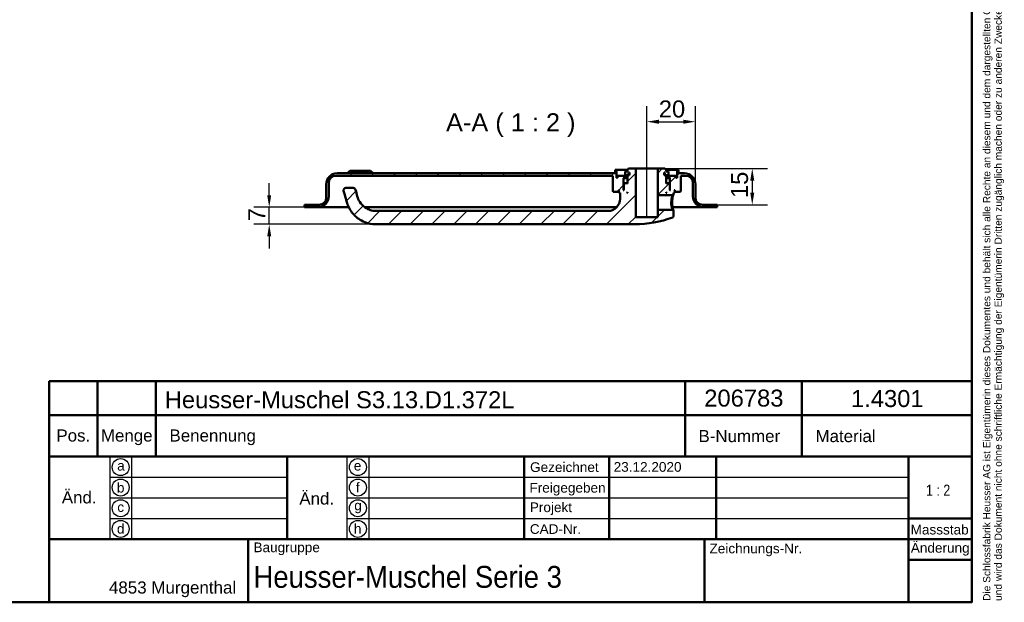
# Model space of a CAD drawing. Header units: millimetres. Extents: x 20 to 833, y 20 to 574.
# Tile 3 of 4: x 428 to 833, y 20 to 260. Entities that reach past the tile are written whole.
import ezdxf
from ezdxf.enums import TextEntityAlignment as Align

# ---------------------------------------------------------------- set-up
doc = ezdxf.new("R2010")
doc.units = ezdxf.units.MM
doc.header["$LTSCALE"] = 2
for name, color, linetype, lineweight in [('Bemaßungen(DIN)', 7, 'Continuous', 25), ('Mittellinie(DIN)', 7, 'Continuous', 25), ('Sichtbare Kanten(DIN)', 7, 'Continuous', 50), ('Skizziergeometrie(DIN)', 7, 'Continuous', 50), ('Skizzierlinie(DIN)', 7, 'Continuous', 25), ('Symbole(DIN)', 7, 'Continuous', 25)]:
    doc.layers.add(name, color=color, linetype=linetype, lineweight=lineweight)
doc.layers.add('Schraffur', color=179, linetype='Continuous', lineweight=9, true_color=0x1e1e47)
doc.styles.add('Aktuell-DIN', font='arial.ttf')
doc.styles.add('Aktuell-DINGroßer Text', font='arial.ttf')
doc.styles.add('STANDARD-DIN~0', font='arial.ttf')
doc.styles.add('Textstil10', font='arial.ttf')
doc.styles.add('Textstil41', font='arial.ttf', dxfattribs={"width": 0.8})
doc.styles.add('Textstil83', font='arial.ttf', dxfattribs={"width": 0.8})
doc.dimstyles.new('CAD-LAN', dxfattribs={"dimscale": 2, "dimtxt": 3.5, "dimasz": 2.5, "dimexe": 3.175, "dimexo": 0, "dimgap": 0.8, "dimtad": 1, "dimrnd": 1e-08, "dimtxsty": 'STANDARD-DIN~0', "dimcen": 0.09, "dimdle": 10, "dimclrd": 250, "dimclre": 250, "dimclrt": 250, "dimadec": 0, "dimazin": 2, "dimtfac": 1, "dimtmove": 0, "dimatfit": 3, "dimfxl": 1, "dimtolj": 1, "dimtzin": 0, "dimlwd": 25, "dimlwe": 25, "dimarcsym": 0})

# ---------------------------------------------------------------- blocks, each defined once
blk = doc.blocks.new('Ränder Standardrahmen')
at = {"layer": 'Skizziergeometrie(DIN)', "flags": 128}
blk.add_lwpolyline([(10, 10), (10, 287), (410, 287), (410, 10), (10, 10)], dxfattribs=at)
blk = doc.blocks.new('Schriftfelder Heusser')
at = {"layer": 'Skizziergeometrie(DIN)'}
for p, q in [((101, 229.92), (101, 236.92)), ((101, 236.92), (291, 236.92)), ((111, 229.92), (111, 236.92)), ((123, 229.92), (123, 236.92)), ((232, 229.92), (232, 236.92)), ((256, 229.92), (256, 236.92)), ((291, 236.92), (291, 229.92)), ((101, 191.42), (101, 229.92)), ((101, 229.92), (291, 229.92)), ((111, 229.92), (111, 221.42)), ((123, 229.92), (123, 221.42)), ((232, 229.92), (232, 221.42)), ((256, 229.92), (256, 221.42)), ((291, 229.92), (291, 191.42)), ((101, 221.42), (291, 221.42)), ((150, 221.42), (150, 204.42)), ((198.85, 221.42), (198.85, 204.42)), ((216.35, 221.42), (216.35, 204.42)), ((238.35, 221.42), (238.35, 204.42)), ((278, 221.42), (278, 191.42)), ((278, 208.67), (291, 208.67)), ((101, 204.42), (291, 204.42)), ((142, 204.42), (142, 191.42)), ((236, 204.42), (236, 191.42)), ((278, 200.17), (291, 200.17)), ((291, 191.42), (101, 191.42))]:
    blk.add_line(p, q, dxfattribs=at)
at = {"layer": 'Skizzierlinie(DIN)'}
for p, q in [((113.5, 221.42), (113.5, 204.42)), ((118, 221.42), (118, 204.42)), ((162.35, 221.42), (162.35, 204.42)), ((166.85, 221.42), (166.85, 204.42)), ((113.5, 217.17), (150, 217.17)), ((162.35, 217.17), (278, 217.17)), ((113.5, 212.92), (150, 212.92)), ((162.35, 212.92), (278, 212.92)), ((113.5, 208.67), (150, 208.67)), ((162.35, 208.67), (278, 208.67))]:
    blk.add_line(p, q, dxfattribs=at)
for centre in [(115.75, 219.25), (164.6, 219.25), (115.75, 215.04), (164.6, 215.04), (115.75, 210.79), (164.6, 210.79), (115.75, 206.54), (164.6, 206.54)]:
    blk.add_circle(centre, 1.75, dxfattribs=at)
at = {"layer": 'Symbole(DIN)', "color": 7, "insert": (293.33, 191.7), "char_height": 1.5, "width": 182.3003, "attachment_point": 1, "rotation": 90, "line_spacing_factor": 0.944221, "style": 'Aktuell-DIN'}
blk.add_mtext('\\fArial|b0|i0;\\H1.5000;Die Schlossfabrik Heusser AG ist Eigentümerin dieses Dokumentes und behält sich alle Rechte an diesem und dem dargestellten Gegenstand vor. Der Empfänger anerkennt diese Rechte\\Pund wird das Dokument nicht ohne schriftliche Ermächtigung der Eigentümerin Dritten zugänglich machen oder zu anderen Zwecken verwenden, zu dem es ihm übergeben worden ist.\\P ', dxfattribs=at)
at = {"layer": 'Symbole(DIN)', "color": 179, "true_color": 0x262659, "style": 'Aktuell-DIN'}
for s, insert, char_height, attachment_point in [('B-Nummer', (234.74, 225.62), 2.489, 4), ('Material', (265.02, 225.62), 2.489, 5), ('Pos.', (106, 227), 2.489, 2), ('Menge', (117, 227), 2.489, 2), ('Benennung', (125.81, 225.38), 2.489, 4), ('\\fArial|b0|i0;a', (115.81, 219.53), 2, 5), ('\\fArial|b0|i0;e', (164.54, 219.53), 2, 5), ('\\fArial|b0|i0;Gezeichnet', (200.05, 219.23), 2, 4), ('\\fArial|b0|i0;b', (115.75, 215), 2, 5), ('\\fArial|b0|i0;f', (164.55, 215.06), 2, 5), ('\\fArial|b0|i0;Freigegeben', (199.92, 216), 2, 1), ('\\fArial|b0|i0;c', (115.75, 211.01), 2, 5), ('\\fArial|b0|i0;g', (164.63, 211.05), 2, 5), ('\\fArial|b0|i0;Projekt', (200, 211.98), 2, 1), ('\\fArial|b0|i0;d', (115.76, 206.55), 2, 5), ('\\fArial|b0|i0;h', (164.55, 206.57), 2, 5), ('\\fArial|b0|i0;CAD-Nr.', (200, 207.5), 2, 1), ('\\fArial|b0|i0;\\H2.0000;Massstab', (284.39, 206.37), 2, 5), ('\\fArial|b0|i0;\\H2.0000;Baugruppe', (143.1, 203.73), 2, 1), ('\\fArial|b0|i0;Zeichnungs-Nr.', (237, 203.5), 2, 1), ('\\fArial|b0|i0;\\H2.5000;4853 Murgenthal', (113.33, 192.46), 2.5, 7)]:
    blk.add_mtext(s, dxfattribs=dict(at, insert=insert, char_height=char_height, attachment_point=attachment_point))
at = {"layer": 'Symbole(DIN)', "color": 179, "true_color": 0x262659, "attachment_point": 5, "style": 'Aktuell-DIN'}
for s, insert, char_height, width in [('Änd.', (107.21, 213), 2.489, 12.3494), ('Änd.', (156.12, 212.76), 2.489, 12.3494), ('\\fArial|b0|i0;Änderung', (284.51, 202.33), 2, 12.1143)]:
    blk.add_mtext(s, dxfattribs=dict(at, insert=insert, char_height=char_height, width=width))
at = {"layer": 'Symbole(DIN)', "color": 7, "insert": (143.1, 196.62), "char_height": 4.5, "width": 90.18, "attachment_point": 4, "style": 'Aktuell-DIN'}
blk.add_mtext('\\fArial|b0|i0;\\W0.90;\\H4.5000;Heusser-Muschel Serie 3', dxfattribs=at)
at = {"layer": 'Symbole(DIN)', "color": 179, "true_color": 0x262659, "style": 'Textstil10'}
blk.add_attdef('ERSTELLUNGSDATUM_001', (217.26, 218.29), '', height=2, dxfattribs=at)
at = {"layer": 'Symbole(DIN)', "color": 179, "true_color": 0x262659}
for tag, height, style, p in [('AUTOR', 2.49, 'Aktuell-DIN', (240.03, 219.26)), ('KONTROLLDATUM', 2, 'Textstil10', (217.42, 215.04)), ('KONTROLLIERT_VON', 2, 'Textstil10', (239.98, 215.05))]:
    blk.add_attdef(tag, text='', height=height, dxfattribs=dict(at, style=style)).set_placement(p, align=Align.MIDDLE_LEFT)
at = {"layer": 'Symbole(DIN)', "color": 7, "style": 'Textstil83', "width": 0.8}
blk.add_attdef('Anfänglicher_Ansichtsmaßstab_001', (281.57, 213.34), '', height=2.3, dxfattribs=at)
at = {"layer": 'Symbole(DIN)', "color": 179, "true_color": 0x262659, "style": 'Textstil10'}
blk.add_attdef('PROJEKT', text='', height=2, dxfattribs=at).set_placement((217.77, 209.72), align=Align.BOTTOM_LEFT)
at = {"layer": 'Symbole(DIN)', "color": 7, "style": 'Textstil41', "width": 0.8}
blk.add_attdef('STATUS', text='', height=5, dxfattribs=at).set_placement((284.53, 195.86), align=Align.MIDDLE_CENTER)
blk = doc.blocks.new('*D24')
at = {"layer": 'Bemaßungen(DIN)', "color": 250, "linetype": 'Continuous', "lineweight": 25, "true_color": 0x3f3f3f, "transparency": 16777216}
for p, q in [((686.17, 203.63), (686.17, 224.23)), ((706.17, 192.13), (706.17, 224.23)), ((691.17, 217.88), (701.17, 217.88))]:
    blk.add_line(p, q, dxfattribs=at)
at = {"layer": 'Bemaßungen(DIN)', "color": 250, "linetype": 'Continuous', "true_color": 0x3f3f3f, "transparency": 16777216}
for points in [[(691.17, 218.71), (691.17, 217.04), (686.17, 217.88)], [(701.17, 218.71), (701.17, 217.04), (706.17, 217.88)]]:
    blk.add_solid(points, dxfattribs=at)
at = {"layer": 'Defpoints', "color": 0, "linetype": 'Continuous', "transparency": 16777216}
for p in [(706.17, 217.88), (686.17, 203.63), (706.17, 192.13)]:
    blk.add_point(p, dxfattribs=at)
at = {"layer": 'Bemaßungen(DIN)', "color": 250, "linetype": 'Continuous', "lineweight": 25, "true_color": 0x3f3f3f, "transparency": 16777216, "insert": (691.11, 226.63), "char_height": 7, "attachment_point": 1, "style": 'STANDARD-DIN~0'}
blk.add_mtext('\\A1;20', dxfattribs=at)
blk = doc.blocks.new('*D25')
at = {"layer": 'Bemaßungen(DIN)', "color": 250, "linetype": 'Continuous', "lineweight": 25, "true_color": 0x3f3f3f, "transparency": 16777216}
for p, q in [((693.67, 198.63), (735.95, 198.63)), ((729.6, 193.63), (729.6, 188.63)), ((715.17, 183.63), (735.95, 183.63))]:
    blk.add_line(p, q, dxfattribs=at)
at = {"layer": 'Bemaßungen(DIN)', "color": 250, "linetype": 'Continuous', "true_color": 0x3f3f3f, "transparency": 16777216}
for points in [[(728.77, 193.63), (730.43, 193.63), (729.6, 198.63)], [(728.77, 188.63), (730.43, 188.63), (729.6, 183.63)]]:
    blk.add_solid(points, dxfattribs=at)
at = {"layer": 'Defpoints', "color": 0, "linetype": 'Continuous', "transparency": 16777216}
for p in [(693.67, 198.63), (715.17, 183.63), (729.6, 183.63)]:
    blk.add_point(p, dxfattribs=at)
at = {"layer": 'Bemaßungen(DIN)', "color": 250, "linetype": 'Continuous', "lineweight": 25, "true_color": 0x3f3f3f, "transparency": 16777216, "insert": (720.85, 186.42), "char_height": 7, "attachment_point": 1, "rotation": 90, "style": 'STANDARD-DIN~0'}
blk.add_mtext('\\A1;15', dxfattribs=at)
blk = doc.blocks.new('*D26')
at = {"layer": 'Bemaßungen(DIN)', "color": 250, "linetype": 'Continuous', "lineweight": 25, "true_color": 0x3f3f3f, "transparency": 16777216}
for p, q in [((530.67, 187.63), (530.67, 192.63)), ((545.17, 182.63), (524.32, 182.63)), ((530.67, 175.63), (530.67, 182.63)), ((574.67, 175.63), (524.32, 175.63)), ((530.67, 170.63), (530.67, 165.63))]:
    blk.add_line(p, q, dxfattribs=at)
at = {"layer": 'Bemaßungen(DIN)', "color": 250, "linetype": 'Continuous', "true_color": 0x3f3f3f, "transparency": 16777216}
for points in [[(529.84, 187.63), (531.5, 187.63), (530.67, 182.63)], [(529.84, 170.63), (531.5, 170.63), (530.67, 175.63)]]:
    blk.add_solid(points, dxfattribs=at)
at = {"layer": 'Defpoints', "color": 0, "linetype": 'Continuous', "transparency": 16777216}
for p in [(530.67, 182.63), (545.17, 182.63), (574.67, 175.63)]:
    blk.add_point(p, dxfattribs=at)
at = {"layer": 'Bemaßungen(DIN)', "color": 250, "linetype": 'Continuous', "lineweight": 25, "true_color": 0x3f3f3f, "transparency": 16777216, "insert": (522.07, 176.86), "char_height": 7, "attachment_point": 1, "rotation": 90, "style": 'STANDARD-DIN~0'}
blk.add_mtext('\\A1;7', dxfattribs=at)

msp = doc.modelspace()

# ---------------------------------------------------------------- hatches: boundary and pattern name
at = {"layer": 'Schraffur'}
h = msp.add_hatch(dxfattribs=at)
h.set_pattern_fill('ANSI31', color=256, scale=50.8, style=0)
h.set_pattern_definition([(45, (0, 0), (-4.49013, 4.49013), [])])
edge = h.paths.add_edge_path()
edge.add_spline(control_points=[(696.796, 187.629), (696.858, 187.689), (696.919, 187.749), (697.043, 187.869), (697.106, 187.93), (697.168, 187.99)], knot_values=[-0.0518077, -0.0518077, -0.0518077, -0.0518077, -0.0259867, -0.0259867, 0, 0, 0, 0], degree=3, periodic=0)
edge.add_line((697.168, 187.99), (697.168, 188.629))
edge.add_line((697.168, 188.629), (697.468, 188.629))
edge.add_line((697.468, 188.629), (697.668, 188.829))
edge.add_line((697.668, 188.829), (697.668, 189.429))
edge.add_line((697.668, 189.429), (697.468, 189.629))
edge.add_line((697.468, 189.629), (697.768, 189.629))
edge.add_line((697.768, 189.629), (697.768, 189.129))
edge.add_line((697.768, 189.129), (697.868, 189.029))
edge.add_line((697.868, 189.029), (699.968, 189.029))
edge.add_line((699.968, 189.029), (700.168, 189.229))
edge.add_line((700.168, 189.229), (700.168, 195.629))
edge.add_line((700.168, 195.629), (702.168, 195.629))
edge.add_ellipse((702.168, 192.629), major_axis=(0, 3), ratio=1, start_angle=270, end_angle=360, ccw=False)
edge.add_line((705.168, 192.629), (705.168, 187.129))
edge.add_ellipse((709.668, 187.129), major_axis=(-4.5, 0), ratio=1, start_angle=0, end_angle=90)
edge.add_line((709.668, 182.629), (715.168, 182.629))
edge.add_line((715.168, 182.629), (715.168, 183.629))
edge.add_line((715.168, 183.629), (709.168, 183.629))
edge.add_ellipse((709.168, 186.629), major_axis=(0, -3), ratio=1, start_angle=270, end_angle=360, ccw=False)
edge.add_line((706.168, 186.629), (706.168, 192.129))
edge.add_ellipse((701.668, 192.129), major_axis=(4.5, 0), ratio=1, start_angle=0, end_angle=90)
edge.add_line((701.668, 196.629), (699.168, 196.629))
edge.add_line((699.168, 196.629), (699.168, 198.129))
edge.add_line((699.168, 198.129), (698.668, 198.129))
edge.add_line((698.668, 198.129), (698.668, 194.829))
edge.add_line((698.668, 194.829), (698.168, 194.829))
edge.add_line((698.168, 194.829), (698.168, 195.629))
edge.add_line((698.168, 195.629), (695.168, 195.629))
edge.add_line((695.168, 195.629), (695.168, 194.829))
edge.add_line((695.168, 194.829), (695.918, 194.829))
edge.add_line((695.918, 194.829), (695.718, 194.629))
edge.add_line((695.718, 194.629), (695.718, 189.829))
edge.add_line((695.718, 189.829), (695.918, 189.629))
edge.add_line((695.918, 189.629), (695.668, 189.629))
edge.add_line((695.668, 189.629), (695.668, 192.429))
edge.add_line((695.668, 192.429), (695.468, 192.629))
edge.add_line((695.468, 192.629), (694.368, 192.629))
edge.add_line((694.368, 192.629), (694.168, 192.429))
edge.add_line((694.168, 192.429), (694.168, 195.829))
edge.add_line((694.168, 195.829), (695.135, 195.829))
edge.add_line((695.135, 195.829), (695.135, 197.329))
edge.add_line((695.135, 197.329), (694.168, 197.329))
edge.add_line((694.168, 197.329), (694.168, 198.129))
edge.add_line((694.168, 198.129), (693.668, 198.629))
edge.add_line((693.668, 198.629), (690.668, 198.629))
edge.add_line((690.668, 198.629), (690.668, 187.629))
edge.add_line((690.668, 187.629), (696.796, 187.629))
h.paths.add_polyline_path([(693.633, 196.929), (693.633, 195.829), (693.268, 195.829), (693.268, 196.929)], flags=0)
h.paths.add_polyline_path([(694.368, 188.629), (694.168, 188.629), (694.168, 188.829)], flags=0)
edge = h.paths.add_edge_path()
edge.add_spline(control_points=[(697.168, 181.268), (697.107, 181.329), (697.044, 181.389), (696.92, 181.509), (696.859, 181.569), (696.797, 181.629)], knot_values=[-0.0519752, -0.0519752, -0.0519752, -0.0519752, -0.0259876, -0.0259876, -0.0001735, -0.0001735, -0.0001735, -0.0001735], degree=3, periodic=0)
edge.add_line((696.797, 181.629), (690.668, 181.629))
edge.add_line((690.668, 181.629), (690.668, 178.629))
edge.add_line((690.668, 178.629), (681.668, 178.629))
edge.add_line((681.668, 178.629), (681.668, 198.629))
edge.add_line((681.668, 198.629), (678.668, 198.629))
edge.add_line((678.668, 198.629), (678.168, 198.129))
edge.add_line((678.168, 198.129), (678.168, 197.329))
edge.add_line((678.168, 197.329), (677.202, 197.329))
edge.add_line((677.202, 197.329), (677.202, 195.829))
edge.add_line((677.202, 195.829), (678.168, 195.829))
edge.add_line((678.168, 195.829), (678.168, 192.429))
edge.add_line((678.168, 192.429), (677.968, 192.629))
edge.add_line((677.968, 192.629), (676.868, 192.629))
edge.add_line((676.868, 192.629), (676.668, 192.429))
edge.add_line((676.668, 192.429), (676.668, 189.629))
edge.add_line((676.668, 189.629), (676.418, 189.629))
edge.add_line((676.418, 189.629), (676.618, 189.829))
edge.add_line((676.618, 189.829), (676.618, 194.629))
edge.add_line((676.618, 194.629), (676.418, 194.829))
edge.add_line((676.418, 194.829), (677.168, 194.829))
edge.add_line((677.168, 194.829), (677.168, 195.629))
edge.add_line((677.168, 195.629), (674.168, 195.629))
edge.add_line((674.168, 195.629), (674.168, 194.829))
edge.add_line((674.168, 194.829), (673.668, 194.829))
edge.add_line((673.668, 194.829), (673.668, 198.129))
edge.add_line((673.668, 198.129), (673.168, 198.129))
edge.add_line((673.168, 198.129), (673.168, 196.629))
edge.add_line((673.168, 196.629), (558.668, 196.629))
edge.add_ellipse((558.668, 192.129), major_axis=(0, 4.5), ratio=1, start_angle=0, end_angle=90)
edge.add_line((554.168, 192.129), (554.168, 186.629))
edge.add_ellipse((551.168, 186.629), major_axis=(3, 0), ratio=1, start_angle=270, end_angle=360, ccw=False)
edge.add_line((551.168, 183.629), (545.168, 183.629))
edge.add_line((545.168, 183.629), (545.168, 182.629))
edge.add_line((545.168, 182.629), (550.668, 182.629))
edge.add_ellipse((550.668, 187.129), major_axis=(0, -4.5), ratio=1, start_angle=0, end_angle=90)
edge.add_line((555.168, 187.129), (555.168, 192.629))
edge.add_ellipse((558.168, 192.629), major_axis=(-3, 0), ratio=1, start_angle=270, end_angle=360, ccw=False)
edge.add_line((558.168, 195.629), (672.168, 195.629))
edge.add_line((672.168, 195.629), (672.168, 189.229))
edge.add_line((672.168, 189.229), (672.368, 189.029))
edge.add_line((672.368, 189.029), (674.468, 189.029))
edge.add_line((674.468, 189.029), (674.568, 189.129))
edge.add_line((674.568, 189.129), (674.568, 189.629))
edge.add_line((674.568, 189.629), (674.868, 189.629))
edge.add_line((674.868, 189.629), (674.668, 189.429))
edge.add_line((674.668, 189.429), (674.668, 188.829))
edge.add_line((674.668, 188.829), (674.868, 188.629))
edge.add_line((674.868, 188.629), (675.168, 188.629))
edge.add_line((675.168, 188.629), (675.168, 186.129))
edge.add_ellipse((670.168, 186.129), major_axis=(5, 0), ratio=1, start_angle=270, end_angle=360, ccw=False)
edge.add_line((670.168, 181.129), (574.668, 181.129))
edge.add_spline(control_points=[(574.668, 181.129), (573.856, 181.129), (573.042, 181.266), (571.717, 181.701), (570.932, 182.02), (569.234, 183.246), (568.5, 184.027), (567.044, 186.339), (566.72, 187.852), (566.249, 189.858)], knot_values=[-1.922427, -1.922427, -1.922427, -1.922427, -1.3852973, -1.3852973, -1.0019081, -1.0019081, -0.6180262, -0.6180262, 0, 0, 0, 0], degree=3, periodic=0)
edge.add_ellipse((565.275, 189.629), major_axis=(0.974, 0.229), ratio=1, start_angle=0, end_angle=76.78481)
edge.add_line((565.275, 190.629), (562.275, 190.629))
edge.add_ellipse((562.275, 189.629), major_axis=(0, 1), ratio=1, start_angle=0, end_angle=106)
edge.add_spline(control_points=[(561.314, 189.353), (561.608, 188.328), (561.903, 187.303), (562.703, 184.502), (562.853, 183.956), (563.816, 181.708), (564.776, 180.322), (566.79, 178.359), (568.097, 177.295), (571.479, 175.939), (573.074, 175.629), (574.668, 175.629)], knot_values=[-2.6318524, -2.6318524, -2.6318524, -2.6318524, -2.3889108, -2.3889108, -1.9687792, -1.9687792, -1.0929194, -1.0929194, -0.478204, -0.478204, 0, 0, 0, 0], degree=3, periodic=0)
edge.add_line((574.668, 175.629), (681.168, 175.629))
edge.add_ellipse((681.168, 219.796), major_axis=(0, -44.167), ratio=1, start_angle=0, end_angle=20.78806)
edge.add_spline(control_points=[(696.844, 178.504), (696.878, 178.517), (696.911, 178.533), (696.971, 178.573), (697, 178.597), (697.081, 178.68), (697.112, 178.739), (697.154, 178.846), (697.167, 178.908), (697.168, 178.971)], knot_values=[-0.0486235, -0.0486235, -0.0486235, -0.0486235, -0.041495, -0.041495, -0.0343702, -0.0343702, -0.0188272, -0.0188272, -0.0000001, -0.0000001, -0.0000001, -0.0000001], degree=3, periodic=0)
edge.add_line((697.168, 178.971), (697.168, 181.268))
h.paths.add_polyline_path([(678.168, 188.629), (677.968, 188.629), (678.168, 188.829)], flags=0)
h.paths.add_polyline_path([(678.704, 195.829), (678.704, 196.929), (679.068, 196.929), (679.068, 195.829)], flags=0)

# ---------------------------------------------------------------- linework, layer by layer
at = {"layer": 'Mittellinie(DIN)', "linetype": 'Continuous'}
msp.add_line((686.168, 178.129), (686.168, 203.629), dxfattribs=at)
at = {"layer": 'Sichtbare Kanten(DIN)'}
for p, q in [((558.168, 195.629), (672.168, 195.629)), ((673.168, 196.629), (558.668, 196.629)), ((563.918, 197.629), (562.918, 196.629)), ((563.918, 197.629), (572.418, 197.629)), ((572.418, 197.629), (573.418, 196.629)), ((672.168, 195.629), (672.168, 189.229)), ((673.668, 198.129), (673.168, 198.129)), ((673.168, 198.129), (673.168, 196.629)), ((673.668, 194.829), (673.668, 198.129)), ((673.668, 198.129), (678.168, 198.129)), ((674.168, 194.829), (673.668, 194.829)), ((677.168, 195.629), (674.168, 195.629)), ((674.168, 195.629), (674.168, 194.829)), ((676.618, 194.629), (676.418, 194.829)), ((676.418, 194.829), (677.168, 194.829)), ((677.168, 194.829), (677.168, 195.629)), ((677.168, 195.629), (678.168, 195.629)), ((678.168, 194.829), (677.168, 194.829)), ((678.168, 197.329), (677.202, 197.329)), ((677.202, 197.329), (677.202, 195.829)), ((677.202, 195.829), (678.168, 195.829)), ((678.668, 198.629), (678.168, 198.129)), ((678.168, 198.129), (678.168, 197.329)), ((678.168, 195.829), (678.168, 192.429)), ((681.668, 198.629), (678.668, 198.629)), ((678.704, 195.829), (678.704, 196.929)), ((678.704, 196.929), (679.068, 196.929)), ((679.068, 195.829), (678.704, 195.829)), ((679.068, 196.929), (679.068, 195.829)), ((681.668, 178.629), (681.668, 198.629)), ((690.668, 198.629), (681.668, 198.629)), ((693.668, 198.629), (690.668, 198.629)), ((690.668, 198.629), (690.668, 187.629)), ((693.268, 195.829), (693.268, 196.929)), ((693.268, 196.929), (693.633, 196.929)), ((693.633, 195.829), (693.268, 195.829)), ((693.633, 196.929), (693.633, 195.829)), ((694.168, 198.129), (693.668, 198.629)), ((694.168, 197.329), (694.168, 198.129)), ((694.168, 198.129), (698.668, 198.129)), ((695.135, 197.329), (694.168, 197.329)), ((694.168, 192.429), (694.168, 195.829)), ((694.168, 195.829), (695.135, 195.829)), ((694.168, 195.629), (695.168, 195.629)), ((695.168, 194.829), (694.168, 194.829)), ((695.135, 195.829), (695.135, 197.329)), ((698.168, 195.629), (695.168, 195.629)), ((695.168, 195.629), (695.168, 194.829)), ((695.168, 194.829), (695.918, 194.829)), ((695.918, 194.829), (695.718, 194.629)), ((698.168, 194.829), (698.168, 195.629)), ((698.668, 194.829), (698.168, 194.829)), ((699.168, 198.129), (698.668, 198.129)), ((698.668, 198.129), (698.668, 194.829)), ((699.168, 196.629), (699.168, 198.129)), ((701.668, 196.629), (699.168, 196.629)), ((700.168, 189.229), (700.168, 195.629)), ((700.168, 195.629), (702.168, 195.629)), ((554.168, 192.129), (554.168, 186.629)), ((555.168, 187.129), (555.168, 192.629)), ((565.275, 190.629), (562.275, 190.629)), ((676.618, 189.829), (676.618, 194.629)), ((676.618, 194.629), (678.168, 194.629)), ((676.868, 192.629), (676.668, 192.429)), ((676.668, 192.429), (676.668, 189.629)), ((677.968, 192.629), (676.868, 192.629)), ((678.168, 192.429), (677.968, 192.629)), ((678.168, 192.629), (677.968, 192.629)), ((694.168, 194.629), (695.718, 194.629)), ((694.368, 192.629), (694.168, 192.429)), ((694.368, 192.629), (694.168, 192.629)), ((695.468, 192.629), (694.368, 192.629)), ((695.668, 192.429), (695.468, 192.629)), ((695.668, 189.629), (695.668, 192.429)), ((695.718, 194.629), (695.718, 189.829)), ((705.168, 192.629), (705.168, 187.129)), ((706.168, 186.629), (706.168, 192.129)), ((672.168, 189.229), (672.368, 189.029)), ((672.368, 189.029), (674.468, 189.029)), ((674.468, 189.029), (674.568, 189.129)), ((674.468, 189.029), (674.668, 189.029)), ((674.568, 189.129), (674.568, 189.629)), ((674.568, 189.629), (674.868, 189.629)), ((674.668, 189.129), (674.568, 189.129)), ((674.868, 189.629), (674.668, 189.429)), ((674.668, 189.429), (674.668, 188.829)), ((674.668, 188.829), (674.868, 188.629)), ((674.868, 188.629), (675.168, 188.629)), ((675.168, 188.629), (675.168, 186.129)), ((676.418, 189.629), (676.618, 189.829)), ((676.668, 189.629), (676.418, 189.629)), ((676.668, 189.829), (676.618, 189.829)), ((677.968, 188.629), (678.168, 188.829)), ((678.168, 188.629), (677.968, 188.629)), ((678.168, 188.829), (678.168, 188.629)), ((690.668, 187.629), (696.796, 187.629)), ((690.668, 181.629), (690.668, 187.629)), ((694.168, 188.629), (694.168, 188.829)), ((694.168, 188.829), (694.368, 188.629)), ((694.368, 188.629), (694.168, 188.629)), ((695.718, 189.829), (695.668, 189.829)), ((695.918, 189.629), (695.668, 189.629)), ((695.718, 189.829), (695.918, 189.629)), ((696.796, 187.629), (697.168, 187.99)), ((697.168, 187.99), (697.168, 188.629)), ((697.168, 188.629), (697.468, 188.629)), ((697.668, 189.429), (697.468, 189.629)), ((697.468, 189.629), (697.768, 189.629)), ((697.468, 188.629), (697.668, 188.829)), ((697.668, 188.829), (697.668, 189.429)), ((697.768, 189.129), (697.668, 189.129)), ((697.668, 189.029), (697.868, 189.029)), ((697.768, 189.629), (697.768, 189.129)), ((697.768, 189.129), (697.868, 189.029)), ((697.868, 189.029), (699.968, 189.029)), ((699.968, 189.029), (700.168, 189.229)), ((551.168, 183.629), (545.168, 183.629)), ((545.168, 183.629), (545.168, 182.629)), ((545.168, 182.629), (550.668, 182.629)), ((550.668, 182.629), (562.168, 182.629)), ((562.168, 182.629), (563.441, 182.629)), ((570.088, 182.629), (673.739, 182.629)), ((696.496, 182.629), (696.496, 182.629)), ((696.807, 182.629), (698.168, 182.629)), ((698.168, 182.629), (709.668, 182.629)), ((715.168, 183.629), (709.168, 183.629)), ((709.668, 182.629), (715.168, 182.629)), ((715.168, 182.629), (715.168, 183.629)), ((670.168, 181.129), (574.668, 181.129)), ((690.668, 178.629), (681.668, 178.629)), ((696.797, 181.629), (690.668, 181.629)), ((690.668, 181.629), (690.668, 178.629)), ((697.169, 181.268), (696.797, 181.629)), ((697.168, 178.971), (697.168, 181.268)), ((574.668, 175.629), (681.168, 175.629))]:
    msp.add_line(p, q, dxfattribs=at)
for centre, radius, start, end in [((558.668, 192.129), 4.5, 90, 180), ((558.168, 192.629), 3, 90, 180), ((701.668, 192.129), 4.5, 0, 90), ((702.168, 192.629), 3, 0, 90), ((562.275, 189.629), 1, 90, 196), ((565.275, 189.629), 1, 13.21519, 90), ((550.668, 187.129), 4.5, 270, 0), ((551.168, 186.629), 3, 270, 0), ((709.668, 187.129), 4.5, 180, 270), ((709.168, 186.629), 3, 180, 270), ((670.168, 186.129), 5, 270, 0), ((681.168, 219.796), 44.167, 270, 290.78806)]:
    msp.add_arc(centre, radius, start, end, dxfattribs=at)
for points, knots in [([(561.314, 189.353), (561.608, 188.328), (561.903, 187.303), (562.703, 184.502), (562.853, 183.956), (563.816, 181.708), (564.776, 180.322), (566.79, 178.359), (568.097, 177.295), (571.479, 175.939), (573.074, 175.629), (574.668, 175.629)], [-2.6318524, -2.6318524, -2.6318524, -2.6318524, -2.3889108, -2.3889108, -1.9687792, -1.9687792, -1.0929194, -1.0929194, -0.478204, -0.478204, 0, 0, 0, 0]), ([(574.668, 181.129), (573.856, 181.129), (573.042, 181.266), (571.717, 181.701), (570.932, 182.02), (569.234, 183.246), (568.5, 184.027), (567.044, 186.339), (566.72, 187.852), (566.249, 189.858)], [-1.922427, -1.922427, -1.922427, -1.922427, -1.3852973, -1.3852973, -1.0019081, -1.0019081, -0.6180262, -0.6180262, 0, 0, 0, 0]), ([(696.796, 187.629), (696.796, 187.629), (696.788, 187.603), (696.77, 187.553), (696.701, 187.352), (696.487, 186.742), (696.358, 185.936), (696.294, 185.534), (696.251, 185.082), (696.251, 184.63), (696.25, 184.178), (696.293, 183.726), (696.357, 183.323), (696.486, 182.517), (696.701, 181.907), (696.771, 181.706), (696.789, 181.655), (696.797, 181.629), (696.797, 181.629)], [2.6438708, 2.6438708, 2.6438708, 2.6438708, 2.7193751, 2.7193751, 2.7193751, 3.0215279, 3.0215279, 3.0215279, 3.1726043, 3.1726043, 3.1726043, 3.3236807, 3.3236807, 3.3236807, 3.6258335, 3.6258335, 3.6258335, 3.7015613, 3.7015613, 3.7015613, 3.7015613]), ([(697.169, 181.268), (697.169, 181.268), (697.125, 181.409), (696.735, 182.604), (696.559, 184.63), (696.737, 186.656), (697.124, 187.849), (697.168, 187.99), (697.168, 187.99)], [-1.58629, -1.58629, -1.58629, -1.58629, -1.510764, -1.2086112, -1.0575348, -0.9064584, -0.6043056, -0.5287963, -0.5287963, -0.5287963, -0.5287963]), ([(696.844, 178.504), (696.878, 178.517), (696.911, 178.533), (696.971, 178.573), (697, 178.597), (697.081, 178.68), (697.112, 178.739), (697.154, 178.846), (697.167, 178.908), (697.167, 178.971)], [-0.048623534, -0.048623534, -0.048623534, -0.048623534, -0.041494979, -0.041494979, -0.03437016, -0.03437016, -0.018827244, -0.018827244, -0.000000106, -0.000000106, -0.000000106, -0.000000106])]:
    msp.add_open_spline(points, degree=3, knots=knots, dxfattribs=at)

# ---------------------------------------------------------------- block references
at = {"xscale": 2, "yscale": 2, "zscale": 2}
msp.add_blockref('Ränder Standardrahmen', (0, 0), dxfattribs=at)
msp.add_blockref('Schriftfelder Heusser', (238, -362.833), dxfattribs=at).add_auto_attribs({'ERSTELLUNGSDATUM_001': '23.12.2020', 'Anfänglicher_Ansichtsmaßstab_001': '1 : 2'})

# ---------------------------------------------------------------- texts
at = {"layer": 'Symbole(DIN)', "color": 7, "insert": (603.496, 211.629), "char_height": 7.4676, "attachment_point": 7, "style": 'Aktuell-DINGroßer Text'}
msp.add_mtext('A-A ( 1 : 2 )', dxfattribs=at)
at = {"layer": 'Symbole(DIN)', "color": 7, "char_height": 7, "attachment_point": 1, "style": 'Aktuell-DIN'}
for s, insert, width in [('{\\fArial|b0|i0;\\H7.0000;Heusser-Muschel S3.13.D1.372L}', (487.659, 106.906), 144.02821), ('{\\fArial|b0|i0;\\H7.0000;206783}', (709.83, 107.58), 32.62043), ('{\\fArial|b0|i0;\\H7.0000;1.4301}', (770.274, 107.401), 29.89939)]:
    msp.add_mtext(s, dxfattribs=dict(at, insert=insert, width=width))

# ---------------------------------------------------------------- dimensions: what is measured, and where the dimension line sits
at = {"layer": 'Bemaßungen(DIN)', "color": 250, "linetype": 'Continuous', "lineweight": 25, "true_color": 0x3f3f3f}
for base, p1, p2, angle, override, picture, middle in [((706.168, 217.877), (686.168, 203.629), (706.168, 192.129), 180, {"dimgap": 0.8, "dimdec": 2, "dimtol": 0, "dimlim": 0, "dimtp": 0, "dimtm": 0, "dimtdec": 2, "dimtofl": 0, "dimatfit": 1}, '*D24', (696.168, 217.877)), ((729.598, 183.629), (693.668, 198.629), (715.168, 183.629), 90, {"dimgap": 0.8, "dimdec": 2, "dimtol": 0, "dimlim": 0, "dimtp": 0, "dimtm": 0, "dimtdec": 2, "dimtofl": 0, "dimatfit": 1}, '*D25', (729.598, 191.129)), ((530.668, 182.629), (574.668, 175.629), (545.168, 182.629), 90, {"dimgap": 0.8, "dimdec": 2, "dimtol": 0, "dimlim": 0, "dimtp": 0, "dimtm": 0, "dimtdec": 2, "dimtofl": 1, "dimatfit": 1}, '*D26', (530.668, 179.129))]:
    dim = msp.add_linear_dim(base=base, p1=p1, p2=p2, angle=angle, dimstyle='CAD-LAN', override=override, dxfattribs=at)
    dim.commit()
    dim.dimension.update_dxf_attribs({"geometry": picture, "text_midpoint": middle, "dimtype": 160})

doc.saveas('drawing.dxf')
